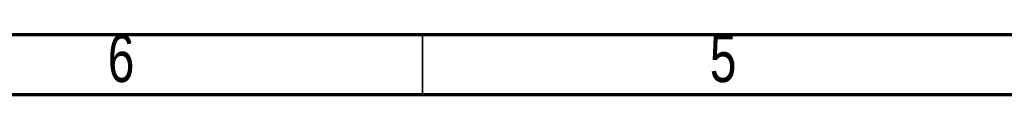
# Model space of a CAD drawing. Header units: millimetres. Extents: x 15 to 415, y 5 to 292.
# Tile 22 of 30: x 132 to 213, y 287 to 292. Entities that reach past the tile are written whole.
import ezdxf

# ---------------------------------------------------------------- set-up
doc = ezdxf.new("R2010")
doc.units = ezdxf.units.MM
doc.styles.add('SLDTEXTSTYLE0', font='TXT', dxfattribs={"width": 0.75})

msp = doc.modelspace()

# ---------------------------------------------------------------- linework, layer by layer
at = {"color": 7, "linetype": 'Continuous', "lineweight": 70}
for p, q in [((15, 292), (415, 292)), ((20, 287), (410, 287))]:
    msp.add_line(p, q, dxfattribs=at)
at = {"color": 7, "linetype": 'Continuous', "lineweight": 35}
msp.add_line((165, 287), (165, 292), dxfattribs=at)

# ---------------------------------------------------------------- texts
at = {"color": 7, "linetype": 'Continuous', "lineweight": 0, "char_height": 3.9688, "attachment_point": 2, "style": 'SLDTEXTSTYLE0'}
for s, insert in [('6', (139.96, 292.01)), ('5', (189.96, 292.01))]:
    msp.add_mtext(s, dxfattribs=dict(at, insert=insert))

doc.saveas('drawing.dxf')
